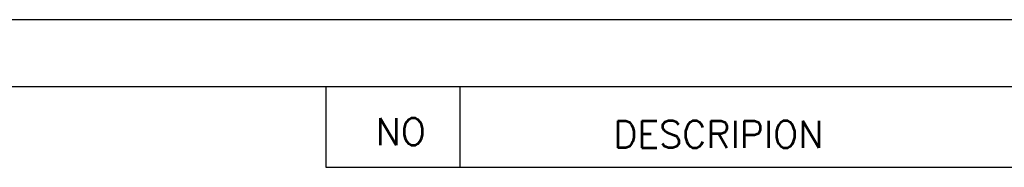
# Model space of a CAD drawing. Extents: x 10 to 307, y 10 to 220.
# Tile 4 of 5: x 122 to 196, y 209 to 220. Entities that reach past the tile are written whole.
import ezdxf

# ---------------------------------------------------------------- set-up
doc = ezdxf.new("R2010")
doc.units = 0
doc.header["$LTSCALE"] = 0.5
doc.header["$MEASUREMENT"] = 0
doc.layers.get('0').update_dxf_attribs({"linetype": 'CONTINUOUS'})
doc.styles.get("Standard").update_dxf_attribs({"font": 'romans.shx', "bigfont": 'whgtxt.shx'})

msp = doc.modelspace()

# ---------------------------------------------------------------- linework, layer by layer
for p, q in [((307, 220), (10, 220)), ((302, 215), (15, 215)), ((145.0907, 215), (145.0907, 209)), ((155.0907, 215), (155.0907, 209)), ((145.0907, 209), (302, 209))]:
    msp.add_line(p, q)

# ---------------------------------------------------------------- texts
for s, p in [('NO', (148.7839, 210.6585)), ('DESCRIPION', (166.5267, 210.4522))]:
    msp.add_text(s, height=2).set_placement(p)

doc.saveas('drawing.dxf')
